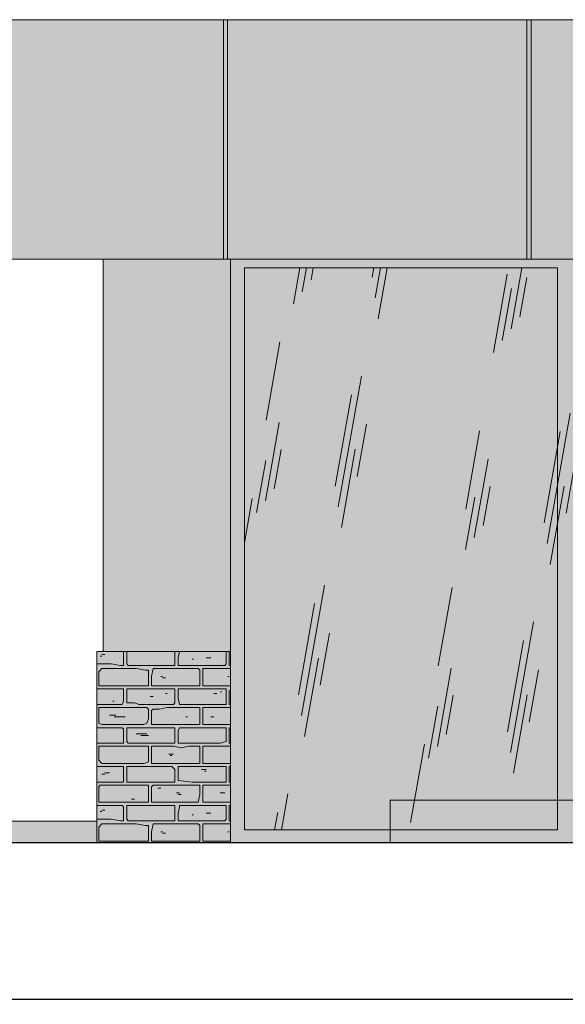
# Model space of a CAD drawing. Header units: feet. Extents: x 1537802 to 2072561, y 4461723 to 4732600.
# Tile 112 of 113: x 1983488 to 1986059, y 4633071 to 4637714. Entities that reach past the tile are written whole.
import ezdxf

# ---------------------------------------------------------------- set-up
doc = ezdxf.new("R2010")
doc.units = ezdxf.units.FT
doc.header["$MEASUREMENT"] = 0
doc.header["$PDMODE"] = 98
doc.header["$PDSIZE"] = 0.3
doc.layers.add('ZOMEBI', color=20, linetype='Continuous')
doc.dimstyles.new('ZO M100 Ark', dxfattribs={"dimscale": 8, "dimtxt": 8, "dimasz": 3, "dimexe": 0.5, "dimexo": 0, "dimgap": 2, "dimtad": 1, "dimtoh": 1, "dimdec": 0, "dimlfac": 10, "dimzin": 9, "dimtxsty": 'Standard', "dimblk": 'OBLIQUE', "dimcen": 2.5085, "dimdle": 0.5, "dimclrd": 20, "dimclre": 20, "dimclrt": 20, "dimadec": 0, "dimazin": 0, "dimtfac": 1, "dimtdec": 0, "dimtofl": 0, "dimtmove": 0, "dimatfit": 3, "dimfxl": 1, "dimarcsym": 0})

# ---------------------------------------------------------------- blocks, each defined once
blk = doc.blocks.new('ewrewrwerwrwerw')
at = {"linetype": 'ByBlock', "lineweight": 40, "ltscale": 0.5}
h = blk.add_hatch(color=254, dxfattribs=at)
h.dxf.hatch_style = 1
h.paths.add_polyline_path([(21060, 200), (24660, 200), (24660, 0), (21060, 0)])
at = {"linetype": 'ByBlock', "lineweight": 9, "ltscale": 0.5}
blk.add_lwpolyline([(21060, 200), (24660, 200), (24660, 0), (21060, 0)], close=True, dxfattribs=at)
blk = doc.blocks.new('_Dot')
at = {"color": 0, "linetype": 'ByBlock', "lineweight": -2}
blk.add_line((-0.5, 0), (-1, 0), dxfattribs=at)
at = {"color": 0, "linetype": 'ByBlock', "lineweight": 40, "const_width": 0.5}
blk.add_lwpolyline([(-0.25, 0, 1), (0.25, 0, 1)], format="xyb", close=True, dxfattribs=at)
blk = doc.blocks.new('*D5854')
at = {"layer": 'Defpoints', "color": 0, "lineweight": 30, "transparency": 16777216}
for p in [(1964174.444115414, 4633431.983367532), (2009841.552975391, 4633431.983367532), (2009841.552975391, 4633095.232427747)]:
    blk.add_point(p, dxfattribs=at)
at = {"layer": 'ZOMEBI', "color": 5, "lineweight": -2, "transparency": 16777216}
for p, q in [((1964174.444115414, 4633431.983367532), (1964174.444115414, 4633075.232427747)), ((2009841.552975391, 4633431.983367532), (2009841.552975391, 4633075.232427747)), ((1964222.444115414, 4633095.232427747), (2009793.552975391, 4633095.232427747))]:
    blk.add_line(p, q, dxfattribs=at)
at = {"layer": 'ZOMEBI', "color": 5, "lineweight": -2, "transparency": 16777216, "xscale": 48, "yscale": 48, "zscale": 48, "rotation": 180}
blk.add_blockref('_Dot', (1964174.444115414, 4633095.232427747), dxfattribs=at)
at = {"layer": 'ZOMEBI', "color": 5, "lineweight": -2, "transparency": 16777216, "xscale": 48, "yscale": 48, "zscale": 48}
blk.add_blockref('_Dot', (2009841.552975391, 4633095.232427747), dxfattribs=at)
at = {"layer": 'ZOMEBI', "color": 5, "lineweight": 5, "transparency": 16777216, "insert": (1987007.998545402, 4633196.45976387), "char_height": 160, "attachment_point": 5}
blk.add_mtext('45667', dxfattribs=at)

msp = doc.modelspace()

# ---------------------------------------------------------------- hatches: boundary and pattern name
at = {"lineweight": 0, "true_color": 0xf7f7f7}
h = msp.add_hatch(color=7, dxfattribs=at)
h.dxf.hatch_style = 1
h.paths.add_polyline_path([(1998011.739021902, 4636584.342009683), (1997780.739021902, 4636584.342009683), (1997541.739021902, 4636584.342009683), (1997541.739021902, 4636564.342009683), (1998011.739021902, 4636564.342009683)])
h.paths.add_polyline_path([(1993521.739021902, 4636584.342009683), (1993259.739021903, 4636584.342009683), (1993021.739021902, 4636584.342009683), (1993021.739021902, 4636564.342009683), (1993521.739021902, 4636564.342009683)])
h.paths.add_polyline_path([(1989031.739021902, 4636584.342009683), (1988748.739021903, 4636584.342009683), (1988491.739021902, 4636584.342009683), (1988491.739021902, 4636564.342009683), (1989031.739021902, 4636564.342009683)])
h.paths.add_polyline_path([(1966464.444115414, 4636764.342009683), (1966464.444115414, 4637714.342009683), (1976953.022759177, 4637714.342009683), (1976953.022759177, 4636764.342009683)])
h.paths.add_polyline_path([(1980814.673188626, 4637714.342009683), (1982747.40568857, 4637714.342009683), (1982747.40568857, 4636764.342009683), (1980814.673188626, 4636764.342009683)])
h.paths.add_polyline_path([(1980814.673188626, 4637714.342009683), (1979985.9368984, 4637714.342009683), (1979985.9368984, 4636764.342009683), (1980814.673188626, 4636764.342009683)])
h.paths.add_polyline_path([(1979985.9368984, 4637714.342009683), (1979256.611863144, 4637714.342009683), (1979256.611863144, 4636764.342009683), (1979985.9368984, 4636764.342009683)])
h.paths.add_polyline_path([(1979256.611863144, 4637714.342009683), (1977823.76915067, 4637714.342009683), (1977823.76915067, 4636764.342009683), (1979256.611863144, 4636764.342009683)])
h.paths.add_polyline_path([(1977823.76915067, 4637714.342009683), (1976953.022759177, 4637714.342009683), (1976953.022759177, 4636764.342009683), (1977823.76915067, 4636764.342009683)])
h.paths.add_polyline_path([(2001971.739021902, 4637714.342009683), (1982747.40568857, 4637714.342009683), (1982747.40568857, 4636584.342009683), (2001971.739021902, 4636584.342009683)])
h.paths.add_polyline_path([(1989041.739021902, 4636564.342009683), (1988481.739021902, 4636564.342009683), (1988481.739021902, 4633834.342009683), (1989041.739021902, 4633834.342009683)])
h.paths.add_polyline_path([(1993531.739021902, 4636564.342009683), (1993011.739021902, 4636564.342009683), (1993011.739021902, 4633834.342009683), (1993531.739021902, 4633834.342009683)])
h.paths.add_polyline_path([(1998021.739021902, 4636564.342009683), (1997531.739021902, 4636564.342009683), (1997531.739021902, 4633786.861002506), (1998021.739021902, 4633778.991509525)])
h.paths.add_polyline_path([(1984481.739021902, 4636584.342009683), (1983881.739021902, 4636584.342009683), (1983881.739021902, 4634734.342009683), (1984481.739021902, 4634734.342009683)])
h = msp.add_hatch(color=7, dxfattribs=at)
h.dxf.hatch_style = 1
h.paths.add_polyline_path([(1975354.444115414, 4636374.342009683), (1974604.444115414, 4636374.342009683), (1974604.444115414, 4636324.342009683), (1975354.444115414, 4636324.342009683)])
h.paths.add_polyline_path([(1974604.444115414, 4636374.342009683), (1973854.444115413, 4636374.342009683), (1973854.444115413, 4636324.342009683), (1974604.444115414, 4636324.342009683)])
h.paths.add_polyline_path([(1967764.444115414, 4636374.342009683), (1972024.444115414, 4636374.342009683), (1972024.444115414, 4634034.342009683), (1967764.444115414, 4634034.342009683)])
h.paths.add_polyline_path([(1969454.444115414, 4636344.342009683), (1970354.444115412, 4636344.342009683), (1970354.444115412, 4634064.342009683), (1969454.444115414, 4634064.342009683)], flags=16)
h.paths.add_polyline_path([(1969394.444115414, 4634064.342009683), (1967814.170243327, 4634064.342009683), (1967814.170243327, 4636344.342009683), (1969394.444115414, 4636344.342009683)], flags=16)
h.paths.add_polyline_path([(1970414.444115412, 4636344.342009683), (1971994.7179875, 4636344.342009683), (1971994.7179875, 4634064.342009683), (1970414.444115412, 4634064.342009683)], flags=16)
h.paths.add_polyline_path([(1972574.170243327, 4636259.342009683), (1973794.7179875, 4636259.342009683), (1973794.7179875, 4634064.342009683), (1972574.170243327, 4634064.342009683)], flags=16)
h.paths.add_polyline_path([(1972514.444115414, 4634034.342009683), (1973854.444115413, 4634034.342009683), (1973854.444115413, 4636374.342009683), (1972514.444115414, 4636374.342009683)])
h.paths.add_polyline_path([(1975354.444115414, 4636374.342009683), (1976694.444115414, 4636374.342009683), (1976694.444115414, 4634034.342009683), (1975354.444115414, 4634034.342009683)])
h.paths.add_polyline_path([(1975414.170243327, 4636259.342009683), (1976634.7179875, 4636259.342009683), (1976634.7179875, 4634064.342009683), (1975414.170243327, 4634064.342009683)], flags=16)
h.paths.add_polyline_path([(1977206.57614977, 4634034.342009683), (1980049.99281431, 4634034.342009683), (1980049.99281431, 4636374.342009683), (1977206.57614977, 4636374.342009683)])
h.paths.add_polyline_path([(1977344.528677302, 4636344.342009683), (1977832.663384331, 4636344.342009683), (1977832.663384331, 4634064.342009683), (1977344.528677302, 4634064.342009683)], flags=16)
h.paths.add_polyline_path([(1978011.1908048, 4634064.342009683), (1979012.032921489, 4634064.342009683), (1979012.032921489, 4636344.342009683), (1978011.1908048, 4636344.342009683)], flags=16)
h.paths.add_polyline_path([(1979190.469969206, 4636344.342009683), (1979982.750964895, 4636344.342009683), (1979982.750964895, 4634064.342009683), (1979190.469969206, 4634064.342009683)], flags=16)
h.paths.add_polyline_path([(1984481.739021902, 4636584.342009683), (1988481.739021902, 4636584.342009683), (1988481.739021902, 4633834.342009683), (1984481.739021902, 4633834.342009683)])
h.paths.add_polyline_path([(1984546.739021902, 4636544.342009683), (1986021.739021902, 4636544.342009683), (1986021.739021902, 4633894.342009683), (1984546.739021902, 4633894.342009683)], flags=16)
h.paths.add_polyline_path([(1986096.739021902, 4636174.342009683), (1986866.739021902, 4636174.342009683), (1986866.739021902, 4636544.342009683), (1986096.739021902, 4636544.342009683)], flags=16)
h.paths.add_polyline_path([(1986151.739021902, 4633949.342009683), (1986811.739021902, 4633949.342009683), (1986811.739021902, 4636049.342009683), (1986151.739021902, 4636049.342009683)], flags=16)
h.paths.add_polyline_path([(1986941.739021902, 4633894.342009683), (1988416.739021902, 4633894.342009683), (1988416.739021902, 4636544.342009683), (1986941.739021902, 4636544.342009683)], flags=16)
h.paths.add_polyline_path([(1980893.78766923, 4634064.342009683), (1981241.207378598, 4634064.342009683), (1981241.207378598, 4636344.342009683), (1980760.045391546, 4636344.342009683), (1980760.045391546, 4636374.342009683), (1981987.465394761, 4636374.342009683), (1981987.465394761, 4634034.342009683), (1980893.78766923, 4634034.342009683)])
h.paths.add_polyline_path([(1981308.55251207, 4636344.342009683), (1981920.223545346, 4636344.342009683), (1981920.223545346, 4634064.342009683), (1981308.55251207, 4634064.342009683)], flags=16)
at = {"linetype": 'Continuous', "lineweight": 50}
h = msp.add_hatch(color=5, dxfattribs=at)
h.dxf.hatch_style = 1
h.set_gradient(color1=(112, 219, 255), rotation=45, tint=1, name='HEMISPHERICAL')
h.paths.add_polyline_path([(1986021.739021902, 4636544.342009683), (1984546.739021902, 4636544.342009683), (1984546.739021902, 4633894.342009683), (1986021.739021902, 4633894.342009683)])
h.paths.add_polyline_path([(1986811.739021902, 4636049.342009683), (1986151.739021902, 4636049.342009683), (1986151.739021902, 4633949.342009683), (1986811.739021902, 4633949.342009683)])
h.paths.add_polyline_path([(1986866.739021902, 4636544.342009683), (1986096.739021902, 4636544.342009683), (1986096.739021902, 4636174.342009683), (1986866.739021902, 4636174.342009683)])
h.paths.add_polyline_path([(1988416.739021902, 4636544.342009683), (1986941.739021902, 4636544.342009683), (1986941.739021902, 4633894.342009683), (1988416.739021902, 4633894.342009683)])
at = {"lineweight": 5, "true_color": 0x4e5e79}
h = msp.add_hatch(dxfattribs=at)
h.set_pattern_fill('H50', color=157, scale=1000, angle=80, style=0, pattern_type=2)
h.set_pattern_definition([(80, (1995446.219962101, 4636777.242723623), (-811.1595753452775, 1158.455930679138), [249.9999999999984, -749.9999999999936]), (80, (1995371.983435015, 4636536.475973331), (-811.1595753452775, 1158.455930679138), [374.9999999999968, -624.9999999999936]), (80, (1995357.545632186, 4636634.268763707), (-811.1595753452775, 1158.455930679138), [624.9999999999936, -374.9999999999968]), (80, (1995342.991983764, 4636731.980438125), (-811.1595753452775, 1158.455930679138), [437.4999999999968, -562.4999999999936]), (80, (1995055.211032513, 4636719.259821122), (-811.1595753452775, 1158.455930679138), [187.4999999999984, -812.4999999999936]), (80, (1995013.533538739, 4636663.144524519), (-811.1595753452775, 1158.455930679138), [374.9999999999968, -624.9999999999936]), (80, (1994971.954525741, 4636607.011863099), (-811.1595753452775, 1158.455930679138), [249.9999999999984, -749.9999999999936]), (80, (1994973.689076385, 4636797.09850475), (-811.1595753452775, 1158.455930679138), [374.9999999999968, -374.9999999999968])])
h.paths.add_polyline_path([(1984546.739021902, 4636544.342009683), (1988416.602085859, 4636544.342009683), (1988416.875957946, 4633894.342009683), (1984547.012893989, 4633894.342009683)])
at = {"lineweight": 0, "true_color": 0xc4c4c4}
h = msp.add_hatch(color=9, dxfattribs=at)
h.dxf.hatch_style = 1
h.paths.add_polyline_path([(1994011.739021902, 4633834.342009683), (1994011.739021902, 4636034.342009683), (1994761.739021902, 4636034.342009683), (1994761.739021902, 4633834.342009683)])
edge = h.paths.add_edge_path()
edge.add_line((1981485.286029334, 4633834.342009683), (1994575.29779056, 4633834.342009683))
at = {"lineweight": 0, "true_color": 0xe8e8e8}
h = msp.add_hatch(color=254, dxfattribs=at)
h.dxf.hatch_style = 1
h.paths.add_polyline_path([(1980521.27356213, 4633834.342009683), (1980521.27356213, 4634734.342009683), (1980060.599416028, 4634734.342009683), (1980060.599416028, 4634034.342009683), (1980090.497915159, 4634034.342009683), (1980090.497915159, 4633834.342009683)])
h.paths.add_polyline_path([(1980521.27356213, 4634734.342009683), (1980893.78766923, 4634734.342009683), (1980893.78766923, 4633834.342009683), (1980521.27356213, 4633834.342009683)])
h.paths.add_polyline_path([(1982804.944102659, 4634734.342009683), (1982834.944102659, 4634734.342009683), (1982834.944102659, 4633834.342009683), (1982804.944102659, 4633834.342009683)])
h.paths.add_polyline_path([(1984481.739021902, 4633834.342009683), (1984481.739021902, 4634734.342009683), (1983851.739021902, 4634734.342009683), (1983851.739021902, 4633834.342009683)])
at = {"lineweight": 5}
h = msp.add_hatch(dxfattribs=at)
h.set_pattern_fill('USDBRK', color=256, scale=360, style=0, pattern_type=2)
h.set_pattern_definition([(0, (1981266.373535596, 4632778.122922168), (0, 732.6), [7.326000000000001, -725.2740000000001]), (0, (1981259.047535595, 4632785.448922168), (0, 732.6), [21.978, -710.622]), (0, (1980738.901535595, 4632338.562922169), (0, 732.6), [14.652, -717.948]), (0, (1980768.205535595, 4632345.888922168), (0, 732.6), [7.326000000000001, -725.2740000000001]), (0, (1980694.945535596, 4632704.862922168), (0, 732.6), [7.326000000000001, -725.2740000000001]), (0, (1980680.293535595, 4632712.188922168), (0, 732.6), [21.978, -710.622]), (0, (1980636.337535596, 4632499.734922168), (0, 732.6), [7.326000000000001, -725.2740000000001]), (0, (1980702.271535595, 4632507.060922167), (0, 732.6), [21.978, -710.622]), (0, (1981339.633535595, 4632228.672922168), (0, 732.6), [7.326000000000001, -725.2740000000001]), (0, (1980819.487535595, 4632250.650922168), (0, 732.6), [14.652, -717.948]), (0, (1980724.249535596, 4632228.672922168), (0, 732.6), [14.652, -717.948]), (0, (1980995.311535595, 4632301.932922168), (0, 732.6), [7.326000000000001, -725.2740000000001]), (0, (1980900.073535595, 4632331.236922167), (0, 732.6), [7.326000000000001, -725.2740000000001]), (0, (1981244.395535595, 4632338.562922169), (0, 732.6), [7.326000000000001, -725.2740000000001]), (0, (1981171.135535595, 4632323.910922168), (0, 732.6), [14.652, -717.948]), (0, (1981002.637535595, 4632228.672922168), (0, 732.6), [51.282, -681.318]), (0, (1980980.659535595, 4632235.998922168), (0, 732.6), [29.304, -703.296]), (0, (1981222.417535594, 4632419.148922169), (0, 732.6), [7.326000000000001, -725.2740000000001]), (0, (1981229.743535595, 4632411.822922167), (0, 732.6), [14.652, -717.948]), (0, (1980863.443535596, 4632419.148922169), (0, 732.6), [7.326000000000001, -725.2740000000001]), (0, (1980804.835535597, 4632419.148922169), (0, 732.6), [7.326000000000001, -725.2740000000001]), (0, (1980819.487535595, 4632426.474922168), (0, 732.6), [51.282, -681.318]), (0, (1980936.703535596, 4632514.386922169), (0, 732.6), [7.326000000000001, -725.2740000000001]), (0, (1980944.029535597, 4632521.712922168), (0, 732.6), [14.652, -717.948]), (0, (1980863.443535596, 4632880.686922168), (0, 732.6), [14.652, -717.948]), (0, (1980768.205535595, 4632602.298922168), (0, 732.6), [21.978, -710.622]), (0, (1981303.003535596, 4632594.972922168), (0, 732.6), [14.652, -717.948]), (0, (1981295.677535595, 4632602.298922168), (0, 732.6), [14.652, -717.948]), (0, (1981207.765535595, 4632624.276922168), (0, 732.6), [14.652, -717.948]), (0, (1981083.223535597, 4632572.994922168), (0, 732.6), [14.652, -717.948]), (0, (1980944.029535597, 4632690.210922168), (0, 732.6), [14.652, -717.948]), (0, (1980958.681535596, 4632697.536922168), (0, 732.6), [21.978, -710.622]), (0, (1980834.139535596, 4632785.448922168), (0, 732.6), [14.652, -717.948]), (0, (1981127.179535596, 4632873.360922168), (0, 732.6), [36.63, -695.9699999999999]), (0, (1981105.201535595, 4632880.686922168), (0, 732.6), [51.282, -681.318]), (341.56505, (1981097.875535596, 4632294.606922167), (732.5999967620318, -1.163519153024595e-05), [23.16684851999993, -2293.517771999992]), (0, (1981061.245535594, 4632294.606922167), (0, 732.6), [36.63, -695.9699999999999]), (243.43495, (1981046.593535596, 4632301.932922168), (2.471026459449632e-05, -732.5999912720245), [16.38143423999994, -1621.761983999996]), (8.130102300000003, (1980812.161535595, 4632353.214922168), (4395.600079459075, 732.6000107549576), [51.80264279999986, -5128.461719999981]), (284.03624, (1980570.403535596, 4632316.584922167), (732.599874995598, -2197.800057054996), [30.20587452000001, -2990.381292]), (90, (1980577.729535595, 4632536.364922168), (-732.6, 4.485733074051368e-14), [7.326000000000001, -725.2740000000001]), (75.963757, (1980570.403535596, 4632507.060922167), (-9.475552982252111e-06, 732.6000054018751), [30.20587452, -2990.381292]), (225, (1981185.787535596, 4632265.302922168), (-7.993605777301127e-14, -732.6000001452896), [10.3605318, -1025.692344]), (11.30993199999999, (1981215.091535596, 4632265.302922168), (2930.399993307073, 732.599975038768), [37.3554216, -3698.1864]), (0, (1981185.787535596, 4632265.302922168), (0, 732.6), [29.304, -703.296]), (333.43495, (1980929.377535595, 4632199.368922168), (732.5999912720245, 2.471026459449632e-05), [16.38143424, -1621.761984]), (206.56505, (1981156.483535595, 4632199.368922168), (-732.6000127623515, -732.5999891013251), [16.38143424, -1621.761984]), (251.56505, (1981163.809535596, 4632221.346922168), (-1.163519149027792e-05, -732.5999967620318), [23.16684852, -2293.517772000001]), (180, (1980856.117535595, 4632470.430922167), (-8.971466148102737e-14, -732.6), [43.956, -688.644]), (350.53768, (1980987.985535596, 4632477.756922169), (732.5999876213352, 3.059978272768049e-05), [44.5623228, -4411.669680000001]), (0, (1980922.051535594, 4632477.756922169), (0, 732.6), [65.934, -666.666]), (6.340191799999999, (1980856.117535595, 4632470.430922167), (5860.799871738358, 732.5999929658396), [66.3397488, -6567.63552]), (78.69006800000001, (1981398.241535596, 4632558.342922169), (-6.060956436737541e-06, 732.6000091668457), [37.35542159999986, -3698.18639999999]), (44.99999999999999, (1981178.461535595, 4632631.602922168), (0, 732.6000001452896), [10.3605318, -1025.692344]), (170.53768, (1981149.157535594, 4632448.452922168), (-732.5999876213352, -3.059978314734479e-05), [44.5623228, -4411.66968]), (180, (1981163.809535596, 4632448.452922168), (-8.971466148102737e-14, -732.6), [14.652, -717.948]), (353.65981, (1980570.403535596, 4632660.906922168), (732.600000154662, 2.391391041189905e-05), [66.33974880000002, -6567.635520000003]), (78.69006800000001, (1981178.461535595, 4632419.148922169), (-6.060956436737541e-06, 732.6000091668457), [37.35542159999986, -3698.18639999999]), (188.1301, (1980885.421535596, 4632565.668922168), (-4395.600108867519, -732.5998343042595), [51.8026428, -5128.461719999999]), (180, (1980914.725535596, 4632565.668922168), (-8.971466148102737e-14, -732.6), [29.304, -703.296]), (225, (1980944.029535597, 4632455.778922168), (-7.993605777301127e-14, -732.6000001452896), [20.72105604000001, -1015.331796]), (315, (1981273.699535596, 4632726.840922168), (732.6000001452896, -1.598721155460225e-13), [20.72105604, -1015.331796]), (315, (1981039.267535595, 4632543.690922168), (732.6000001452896, -1.598721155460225e-13), [10.3605318, -1025.692344]), (315, (1981398.241535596, 4632455.778922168), (732.6000001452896, -1.598721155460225e-13), [10.3605318, -1025.692344]), (44.99999999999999, (1981281.025535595, 4632287.280922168), (0, 732.6000001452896), [10.3605318, -1025.692344]), (315, (1981156.483535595, 4632272.628922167), (732.6000001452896, -1.598721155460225e-13), [10.3605318, -1025.692344]), (44.99999999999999, (1980790.183535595, 4632470.430922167), (0, 732.6000001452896), [10.3605318, -1025.692344]), (315, (1981061.245535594, 4632477.756922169), (732.6000001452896, -1.598721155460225e-13), [10.3605318, -1025.692344]), (225, (1980936.703535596, 4632638.928922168), (-7.993605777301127e-14, -732.6000001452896), [10.3605318, -1025.692344]), (0, (1981354.285535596, 4632822.078922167), (0, 732.6), [51.282, -681.318]), (11.30993199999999, (1981317.655535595, 4632814.752922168), (2930.399993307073, 732.599975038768), [37.3554216, -3698.1864]), (348.69007, (1981281.025535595, 4632822.078922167), (732.600009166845, 3.163352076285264e-05), [37.3554216, -3698.1864]), (315, (1981061.245535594, 4632844.056922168), (732.6000001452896, -1.598721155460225e-13), [10.3605318, -1025.692344]), (198.43495, (1981163.809535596, 4632748.818922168), (-1465.199975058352, -732.6000291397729), [23.16684852, -2293.517772]), (315, (1980929.377535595, 4632756.144922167), (732.6000001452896, -1.598721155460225e-13), [20.72105604, -1015.331796]), (315, (1981039.267535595, 4632909.990922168), (732.6000001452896, -1.598721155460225e-13), [10.3605318, -1025.692344]), (194.03624, (1980797.509535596, 4632844.056922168), (-2197.800057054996, -732.5998749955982), [30.20587451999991, -2990.381291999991]), (63.434949, (1980570.403535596, 4632895.338922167), (-1.192398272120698e-05, 732.5999912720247), [16.38143423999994, -1621.761983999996]), (180, (1980914.725535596, 4632192.042922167), (-8.971466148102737e-14, -732.6), [227.106, -505.494]), (270, (1980914.725535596, 4632272.628922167), (732.6, -1.345719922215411e-13), [80.586, -652.0140000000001]), (0, (1980687.619535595, 4632272.628922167), (0, 732.6), [227.106, -505.494]), (90, (1980687.619535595, 4632192.042922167), (-732.6, 4.485733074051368e-14), [80.586, -652.0140000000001]), (180, (1981405.567535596, 4632192.042922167), (-8.971466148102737e-14, -732.6), [227.106, -505.494]), (270, (1981405.567535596, 4632272.628922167), (732.6, -1.345719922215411e-13), [80.586, -652.0140000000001]), (0, (1981251.721535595, 4632272.628922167), (0, 732.6), [153.846, -578.754]), (90, (1981178.461535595, 4632192.042922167), (-732.6, 4.485733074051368e-14), [65.934, -666.666]), (180, (1981141.831535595, 4632192.042922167), (-8.971466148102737e-14, -732.6), [197.802, -534.798]), (270, (1981163.809535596, 4632265.302922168), (732.6, -1.345719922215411e-13), [43.956, -688.644]), (0, (1980929.377535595, 4632272.628922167), (0, 732.6), [227.106, -505.494]), (90, (1980929.377535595, 4632199.368922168), (-732.6, 4.485733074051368e-14), [73.25999999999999, -659.3399999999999]), (180, (1980797.509535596, 4632287.280922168), (-8.971466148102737e-14, -732.6), [219.78, -512.8199999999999]), (270, (1980797.509535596, 4632360.540922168), (732.6, -1.345719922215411e-13), [73.25999999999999, -659.3399999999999]), (0, (1980570.403535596, 4632360.540922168), (0, 732.6), [227.106, -505.494]), (90, (1980570.403535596, 4632316.584922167), (-732.6, 4.485733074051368e-14), [43.956, -688.644]), (180, (1981281.025535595, 4632287.280922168), (-8.971466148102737e-14, -732.6), [161.172, -571.428]), (270, (1981288.351535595, 4632360.540922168), (732.6, -1.345719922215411e-13), [65.934, -666.666]), (0, (1981061.245535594, 4632360.540922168), (0, 732.6), [227.106, -505.494]), (90, (1981061.245535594, 4632294.606922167), (-732.6, 4.485733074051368e-14), [65.934, -666.666]), (180, (1981039.267535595, 4632287.280922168), (-8.971466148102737e-14, -732.6), [227.106, -505.494]), (270, (1981046.593535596, 4632360.540922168), (732.6, -1.345719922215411e-13), [58.608, -673.992]), (0, (1980863.443535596, 4632360.540922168), (0, 732.6), [183.15, -549.45]), (90, (1980812.161535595, 4632287.280922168), (-732.6, 4.485733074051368e-14), [65.934, -666.666]), (180, (1981046.593535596, 4632470.430922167), (-8.971466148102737e-14, -732.6), [14.652, -717.948]), (270, (1981046.593535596, 4632536.364922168), (732.6, -1.345719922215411e-13), [65.934, -666.666]), (0, (1980812.161535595, 4632543.690922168), (0, 732.6), [227.106, -505.494]), (90, (1980812.161535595, 4632470.430922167), (-732.6, 4.485733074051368e-14), [73.25999999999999, -659.3399999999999]), (180, (1981288.351535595, 4632470.430922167), (-8.971466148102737e-14, -732.6), [219.78, -512.8199999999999]), (270, (1981288.351535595, 4632543.690922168), (732.6, -1.345719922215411e-13), [73.25999999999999, -659.3399999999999]), (0, (1981061.245535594, 4632543.690922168), (0, 732.6), [227.106, -505.494]), (90, (1981061.245535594, 4632477.756922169), (-732.6, 4.485733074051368e-14), [65.934, -666.666]), (180, (1980790.183535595, 4632470.430922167), (-8.971466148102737e-14, -732.6), [219.78, -512.8199999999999]), (270, (1980797.509535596, 4632543.690922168), (732.6, -1.345719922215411e-13), [65.934, -666.666]), (0, (1980577.729535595, 4632543.690922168), (0, 732.6), [219.78, -512.8199999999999]), (90, (1980570.403535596, 4632470.430922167), (-732.6, 4.485733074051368e-14), [36.63, -695.9699999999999]), (180, (1981163.809535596, 4632375.192922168), (-8.971466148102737e-14, -732.6), [234.432, -498.1679999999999]), (270, (1981163.809535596, 4632448.452922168), (732.6, -1.345719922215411e-13), [73.25999999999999, -659.3399999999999]), (0, (1980944.029535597, 4632455.778922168), (0, 732.6), [161.172, -571.428]), (90, (1980929.377535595, 4632375.192922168), (-732.6, 4.485733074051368e-14), [65.934, -666.666]), (180, (1981405.567535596, 4632375.192922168), (-8.971466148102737e-14, -732.6), [227.106, -505.494]), (270, (1981405.567535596, 4632448.452922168), (732.6, -1.345719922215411e-13), [73.25999999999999, -659.3399999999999]), (0, (1981185.787535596, 4632455.778922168), (0, 732.6), [212.454, -520.146]), (90, (1981178.461535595, 4632375.192922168), (-732.6, 4.485733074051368e-14), [43.956, -688.644]), (180, (1980914.725535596, 4632375.192922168), (-8.971466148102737e-14, -732.6), [227.106, -505.494]), (270, (1980914.725535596, 4632455.778922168), (732.6, -1.345719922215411e-13), [80.586, -652.0140000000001]), (0, (1980687.619535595, 4632455.778922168), (0, 732.6), [227.106, -505.494]), (90, (1980687.619535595, 4632375.192922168), (-732.6, 4.485733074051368e-14), [80.586, -652.0140000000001]), (180, (1980914.725535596, 4632741.492922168), (-8.971466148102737e-14, -732.6), [227.106, -505.494]), (270, (1980914.725535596, 4632822.078922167), (732.6, -1.345719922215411e-13), [80.586, -652.0140000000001]), (0, (1980687.619535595, 4632822.078922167), (0, 732.6), [227.106, -505.494]), (90, (1980687.619535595, 4632741.492922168), (-732.6, 4.485733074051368e-14), [80.586, -652.0140000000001]), (180, (1981405.567535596, 4632741.492922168), (-8.971466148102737e-14, -732.6), [227.106, -505.494]), (270, (1981405.567535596, 4632822.078922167), (732.6, -1.345719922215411e-13), [80.586, -652.0140000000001]), (0, (1981178.461535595, 4632822.078922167), (0, 732.6), [102.564, -630.0360000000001]), (90, (1981178.461535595, 4632741.492922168), (-732.6, 4.485733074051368e-14), [80.586, -652.0140000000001]), (180, (1981141.831535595, 4632741.492922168), (-8.971466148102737e-14, -732.6), [197.802, -534.798]), (270, (1981163.809535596, 4632822.078922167), (732.6, -1.345719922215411e-13), [73.25999999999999, -659.3399999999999]), (0, (1980929.377535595, 4632822.078922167), (0, 732.6), [234.432, -498.1679999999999]), (90, (1980929.377535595, 4632756.144922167), (-732.6, 4.485733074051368e-14), [65.934, -666.666]), (180, (1980768.205535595, 4632836.730922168), (-8.971466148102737e-14, -732.6), [197.802, -534.798]), (270, (1980797.509535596, 4632909.990922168), (732.6, -1.345719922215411e-13), [65.934, -666.666]), (0, (1980577.729535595, 4632909.990922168), (0, 732.6), [219.78, -512.8199999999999]), (90, (1980570.403535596, 4632836.730922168), (-732.6, 4.485733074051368e-14), [58.608, -673.992]), (180, (1981288.351535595, 4632836.730922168), (-8.971466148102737e-14, -732.6), [219.78, -512.8199999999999]), (270, (1981288.351535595, 4632909.990922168), (732.6, -1.345719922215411e-13), [73.25999999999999, -659.3399999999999]), (0, (1981061.245535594, 4632909.990922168), (0, 732.6), [227.106, -505.494]), (90, (1981061.245535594, 4632844.056922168), (-732.6, 4.485733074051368e-14), [65.934, -666.666]), (180, (1981046.593535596, 4632836.730922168), (-8.971466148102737e-14, -732.6), [234.432, -498.1679999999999]), (270, (1981046.593535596, 4632902.664922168), (732.6, -1.345719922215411e-13), [65.934, -666.666]), (0, (1980812.161535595, 4632909.990922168), (0, 732.6), [227.106, -505.494]), (90, (1980812.161535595, 4632836.730922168), (-732.6, 4.485733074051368e-14), [73.25999999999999, -659.3399999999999]), (180, (1981046.593535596, 4632653.580922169), (-8.971466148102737e-14, -732.6), [234.432, -498.1679999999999]), (270, (1981046.593535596, 4632726.840922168), (732.6, -1.345719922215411e-13), [73.25999999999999, -659.3399999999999]), (0, (1980812.161535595, 4632726.840922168), (0, 732.6), [234.432, -498.1679999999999]), (90, (1980812.161535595, 4632653.580922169), (-732.6, 4.485733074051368e-14), [73.25999999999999, -659.3399999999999]), (180, (1981288.351535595, 4632653.580922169), (-8.971466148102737e-14, -732.6), [227.106, -505.494]), (270, (1981288.351535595, 4632712.188922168), (732.6, -1.345719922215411e-13), [58.608, -673.992]), (0, (1981061.245535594, 4632726.840922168), (0, 732.6), [212.454, -520.146]), (90, (1981061.245535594, 4632653.580922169), (-732.6, 4.485733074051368e-14), [73.25999999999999, -659.3399999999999]), (180, (1980797.509535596, 4632653.580922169), (-8.971466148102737e-14, -732.6), [161.172, -571.428]), (270, (1980797.509535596, 4632726.840922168), (732.6, -1.345719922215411e-13), [73.25999999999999, -659.3399999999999]), (0, (1980570.403535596, 4632726.840922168), (0, 732.6), [227.106, -505.494]), (90, (1980570.403535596, 4632660.906922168), (-732.6, 4.485733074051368e-14), [65.934, -666.666]), (180, (1981163.809535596, 4632558.342922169), (-8.971466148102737e-14, -732.6), [234.432, -498.1679999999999]), (270, (1981163.809535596, 4632638.928922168), (732.6, -1.345719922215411e-13), [80.586, -652.0140000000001]), (0, (1980936.703535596, 4632638.928922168), (0, 732.6), [227.106, -505.494]), (90, (1980929.377535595, 4632558.342922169), (-732.6, 4.485733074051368e-14), [73.25999999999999, -659.3399999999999]), (180, (1981398.241535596, 4632558.342922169), (-8.971466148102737e-14, -732.6), [219.78, -512.8199999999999]), (270, (1981405.567535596, 4632638.928922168), (732.6, -1.345719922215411e-13), [43.956, -688.644]), (0, (1981185.787535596, 4632638.928922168), (0, 732.6), [219.78, -512.8199999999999]), (90, (1981178.461535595, 4632558.342922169), (-732.6, 4.485733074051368e-14), [73.25999999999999, -659.3399999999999]), (180, (1980834.139535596, 4632558.342922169), (-8.971466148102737e-14, -732.6), [146.52, -586.08]), (270, (1980914.725535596, 4632638.928922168), (732.6, -1.345719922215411e-13), [73.25999999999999, -659.3399999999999]), (0, (1980687.619535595, 4632638.928922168), (0, 732.6), [227.106, -505.494]), (90, (1980687.619535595, 4632558.342922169), (-732.6, 4.485733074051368e-14), [80.586, -652.0140000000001])])
h.paths.add_polyline_path([(1984481.739021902, 4633834.342009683), (1984481.739021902, 4634734.342009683), (1983851.739021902, 4634734.342009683), (1983851.739021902, 4633834.342009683)])
at = {"lineweight": 0, "true_color": 0xc4c4c4}
h = msp.add_hatch(color=9, dxfattribs=at)
h.dxf.hatch_style = 1
h.paths.add_polyline_path([(1973494.444115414, 4634034.342009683), (1972394.444115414, 4633834.342009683), (1973494.444115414, 4633834.342009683)])
h.paths.add_polyline_path([(1973494.444115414, 4634034.342009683), (1975494.444115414, 4634034.342009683), (1975494.444115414, 4633834.342009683), (1973494.444115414, 4633834.342009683)])
h.paths.add_polyline_path([(1982834.944102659, 4633834.342009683), (1982834.944102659, 4633934.342009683), (1983851.739021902, 4633934.342009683), (1983851.739021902, 4633834.342009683)])

# ---------------------------------------------------------------- linework, layer by layer
at = {"linetype": 'ByBlock', "lineweight": 9, "ltscale": 0.5, "elevation": -26089.27530661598}
for points in [[(2001971.739021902, 4637714.342009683), (1982747.40568857, 4637714.342009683), (1982747.40568857, 4636584.342009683), (2001971.739021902, 4636584.342009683)], [(1982747.40568857, 4637714.342009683), (1984447.739021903, 4637714.342009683), (1984447.739021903, 4636584.342009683), (1982747.40568857, 4636584.342009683)], [(1984467.739021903, 4637714.342009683), (1985878.072355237, 4637714.342009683), (1985878.072355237, 4636584.342009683), (1984467.739021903, 4636584.342009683)], [(1987298.40568857, 4637714.342009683), (1987298.40568857, 4636584.342009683), (1985898.072355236, 4636584.342009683), (1985898.072355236, 4637714.342009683)], [(1984481.739021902, 4636584.342009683), (1983881.739021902, 4636584.342009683), (1983881.739021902, 4634734.342009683), (1984481.739021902, 4634734.342009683)], [(1984481.739021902, 4633834.342009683), (1984481.739021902, 4636584.342009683), (1988481.739021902, 4636584.342009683), (1988481.739021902, 4633834.342009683)], [(1984546.739021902, 4633894.342009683), (1986021.739021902, 4633894.342009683), (1986021.739021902, 4636544.342009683), (1984546.739021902, 4636544.342009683)], [(1984481.739021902, 4633834.342009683), (1984481.739021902, 4634734.342009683), (1983851.739021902, 4634734.342009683), (1983851.739021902, 4633834.342009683)], [(1982834.944102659, 4633834.342009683), (1982834.944102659, 4633934.342009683), (1983851.739021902, 4633934.342009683), (1983851.739021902, 4633834.342009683)]]:
    msp.add_lwpolyline(points, close=True, dxfattribs=at)
at = {"lineweight": 30, "elevation": -26089.27530661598}
msp.add_lwpolyline([(1960213.601944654, 4633834.342009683), (1994575.29779056, 4633834.342009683), (2002501.739021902, 4633704.911404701), (2010141.739021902, 4633584.342009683), (2013819.523537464, 4633584.342009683)], dxfattribs=at)
at = {"linetype": 'ByBlock', "lineweight": 9, "ltscale": 0.5, "elevation": -26089.27530661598}
for points in [[(1981485.286029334, 4633834.342009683), (1994575.29779056, 4633834.342009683)], [(2001971.739021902, 4633714.342009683), (1994575.29779056, 4633834.342009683), (1981485.286029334, 4633834.342009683)]]:
    msp.add_lwpolyline(points, dxfattribs=at)

# ---------------------------------------------------------------- block references
at = {"lineweight": 30}
msp.add_blockref('ewrewrwerwrwerw', (1964174.444115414, 4633834.342009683, -26089.27530661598), dxfattribs=at)

# ---------------------------------------------------------------- dimensions: what is measured, and where the dimension line sits
at = {"layer": 'ZOMEBI', "color": 3, "lineweight": 5}
dim = msp.add_linear_dim(base=(2009841.552975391, 4633095.232427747, -26089.27530661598), p1=(1964174.444115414, 4633431.983367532, -26089.27530661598), p2=(2009841.552975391, 4633431.983367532, -26089.27530661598), dimstyle='ZO M100 Ark', override={"dimscale": 40, "dimtxt": 4, "dimasz": 1.2, "dimgap": 0.5, "dimlfac": 1, "dimblk1": 'Dot', "dimblk2": 'Dot', "dimsah": 1, "dimclrd": 5, "dimclre": 5, "dimclrt": 5, "dimfxl": 0.18, "dimarcsym": 1}, dxfattribs=at)
dim.commit()
dim.dimension.update_dxf_attribs({"geometry": '*D5854', "text_midpoint": (1987007.998545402, 4633196.45976387, -26089.27530661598)})

doc.saveas('drawing.dxf')
